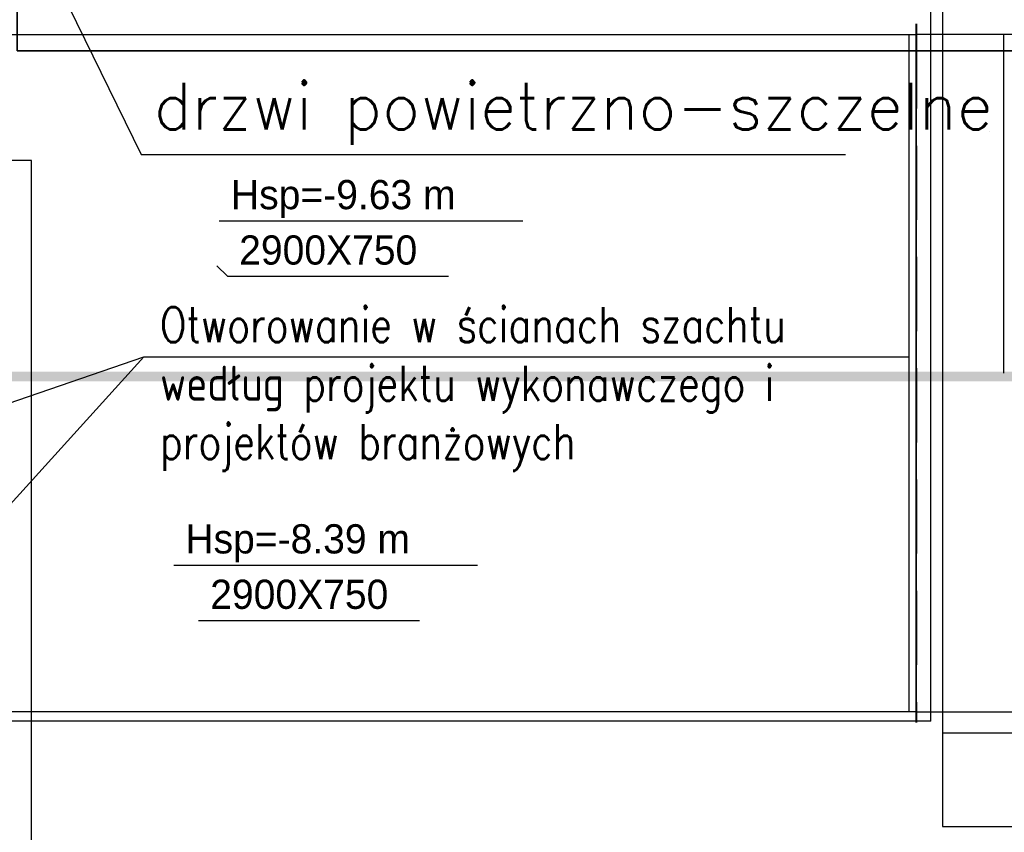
# Model space of a CAD drawing. Header units: centimetres. Extents: x -156440 to 298236, y -263599 to 81430.
# Tile 41 of 170: x 141874 to 146089, y -144757 to -141279. Entities that reach past the tile are written whole.
import ezdxf

# ---------------------------------------------------------------- set-up
doc = ezdxf.new("R2010")
doc.units = ezdxf.units.CM
doc.header["$LTSCALE"] = 50
for name, pattern in [('01-101 Went PP Poziom -2$0$DASHDOT2', [12.7, 6.35, -3.175, 0, -3.175]), ('01-101 Went PP Poziom -2$0$Przekrój 3a-3a$0$HIDDEN', [9.525, 6.35, -3.175]), ('Kondygnacja -2$0$HIDDEN2', [4.7625, 3.175, -1.5875]), ('Osie rzutów$0$DASHDOT2', [12.7, 6.35, -3.175, 0, -3.175])]:
    doc.linetypes.add(name, pattern=pattern)
doc.layers.get('0').update_dxf_attribs({"color": 8})
for name, color, linetype in [('01-101 Went PP Poziom -2$0$L_linie przekrojowe', 213, 'Continuous'), ('01-101 Went PP Poziom -2$0$L_Nawiew', 3, 'Continuous'), ('01-101 Went PP Poziom -2$0$L_Wywiew', 6, 'Continuous'), ('bgde-tekst', 7, 'Continuous'), ('Kondygnacja -2$0$ARCH_INFO_OPISY', 8, 'Continuous'), ('Kondygnacja -2$0$ARCH_INFO_OPISY_IST', 8, 'Continuous'), ('Kondygnacja -2$0$ARCH_KONSTR_POWYŻEJ RZUTU_IST', 8, 'Kondygnacja -2$0$HIDDEN2'), ('Kondygnacja -2$0$ARCH_WIDOK_IST', 8, 'Continuous'), ('Kondygnacja -2$0$ARCH_ŻELBET_IST', 9, 'Continuous'), ('Osie rzutów$0$ARCH_INFO_OSIE_IST', 8, 'Osie rzutów$0$DASHDOT2')]:
    doc.layers.add(name, color=color, linetype=linetype)
doc.layers.add('bgde_fundamenty pod urządzenia', color=7, linetype='Continuous', lineweight=35)
doc.layers.add('Kondygnacja -2$0$_SP KORYTA', color=8, linetype='Continuous', lineweight=25)
doc.styles.add('Kondygnacja -2$0$Kondygnacja -2$0$ROMANS-50-CM', font='romans.shx', dxfattribs={"width": 0.8, "height": 10})
doc.styles.add('Kondygnacja -2$0$Kondygnacja -2$0$Standard', font='txt')
doc.styles.add('Kondygnacja -2$0$ROMANS-50-CM', font='romans.shx', dxfattribs={"width": 0.8, "height": 10})
doc.styles.add('Kondygnacja -2$0$Standard', font='txt')
doc.dimstyles.new('Kondygnacja -2$0$ISO-25', dxfattribs={"dimtxt": 2.5, "dimasz": 2.5, "dimexe": 1.25, "dimexo": 0.625, "dimtad": 1, "dimtxsty": 'Kondygnacja -2$0$Standard', "dimcen": 2.5, "dimadec": 0, "dimazin": 0, "dimtfac": 1, "dimtmove": 0, "dimatfit": 3, "dimfxl": 0, "dimarcsym": 0})
doc.dimstyles.new('Kondygnacja -2$0$Kondygnacja -2$0$ISO-25', dxfattribs={"dimtxt": 2.5, "dimasz": 2.5, "dimexe": 1.25, "dimexo": 0.625, "dimtad": 1, "dimtxsty": 'Kondygnacja -2$0$Kondygnacja -2$0$Standard', "dimcen": 2.5, "dimadec": 0, "dimazin": 0, "dimtfac": 1, "dimtmove": 0, "dimatfit": 3, "dimfxl": 0, "dimarcsym": 0})

# ---------------------------------------------------------------- blocks, each defined once
blk = doc.blocks.new('Osie rzutów')
at = {"layer": 'Osie rzutów$0$ARCH_INFO_OSIE_IST', "ltscale": 10}
blk.add_line((6860, 12510), (6860, 4623.26), dxfattribs=at)
blk = doc.blocks.new('Kondygnacja -2$0$_Dot')
at = {"color": 0, "linetype": 'ByBlock', "lineweight": -2}
blk.add_line((-0.5, 0), (-1, 0), dxfattribs=at)
at = {"color": 0, "linetype": 'ByBlock', "const_width": 0.5}
blk.add_lwpolyline([(-0.25, 0, 1), (0.25, 0, 1)], format="xyb", close=True, dxfattribs=at)
blk = doc.blocks.new('Kondygnacja -2$0$Kondygnacja -2$0$_Dot')
at = {"color": 0, "linetype": 'ByBlock', "lineweight": -2}
blk.add_line((-0.5, 0), (-1, 0), dxfattribs=at)
at = {"color": 0, "linetype": 'ByBlock', "const_width": 0.5}
blk.add_lwpolyline([(-0.25, 0, 1), (0.25, 0, 1)], format="xyb", close=True, dxfattribs=at)
blk = doc.blocks.new('Kondygnacja -2$0$konstukcja stropu -2')
at = {"layer": 'Kondygnacja -2$0$ARCH_KONSTR_POWYŻEJ RZUTU_IST', "ltscale": 10}
for q in [(6835, 7975), (6285, 7495)]:
    blk.add_line((6835, 7495), q, dxfattribs=at)
blk = doc.blocks.new('*U484')
at = {"linetype": 'Continuous', "lineweight": -2}
for p, q in [((-750, 0, 1450), (-750, 0, 1495)), ((750, 0, 1495), (750, 0, 1450)), ((-750, 0, -1495), (-750, 0, -1450)), ((750, 0, -1450), (750, 0, -1495))]:
    blk.add_line(p, q, dxfattribs=at)
at = {"layer": '01-101 Went PP Poziom -2$0$L_Nawiew', "linetype": '01-101 Went PP Poziom -2$0$Przekrój 3a-3a$0$HIDDEN', "lineweight": -3}
for p, q in [((-750, 0, 1450), (750, 0, 1450)), ((750, 0, 1450), (750, 0, -1450)), ((750, 0, -1450), (-750, 0, -1450))]:
    blk.add_line(p, q, dxfattribs=at)
blk = doc.blocks.new('*U483')
at = {"linetype": 'Continuous', "lineweight": -2}
for p, q in [((-2958.5, 0, 1450), (-2958.5, 0, 1495)), ((-2958.5, 0, -1495), (-2958.5, 0, -1450))]:
    blk.add_line(p, q, dxfattribs=at)
at = {"layer": '01-101 Went PP Poziom -2$0$L_Nawiew', "linetype": '01-101 Went PP Poziom -2$0$Przekrój 3a-3a$0$HIDDEN', "lineweight": -3}
for p, q in [((2958.5, 0, 1450), (-2958.5, 0, 1450)), ((-2958.5, 0, -1450), (2958.5, 0, -1450))]:
    blk.add_line(p, q, dxfattribs=at)
blk = doc.blocks.new('*U482')
at = {"linetype": 'Continuous', "lineweight": -2}
for p, q in [((-750, 0, 1450), (-750, 0, 1495)), ((-750, 0, -1450), (-750, 0, 1450)), ((750, 0, 1450), (750, 0, -1450)), ((750, 0, 1495), (750, 0, 1450)), ((-750, 0, -1495), (-750, 0, -1450)), ((750, 0, -1450), (750, 0, -1495))]:
    blk.add_line(p, q, dxfattribs=at)
at = {"color": 0, "linetype": 'ByBlock', "lineweight": -2}
for p, q in [((-750, 0, 1450), (750, 0, 1450)), ((750, 0, -1450), (-750, 0, -1450))]:
    blk.add_line(p, q, dxfattribs=at)
at = {"linetype": 'Continuous', "lineweight": -3}
for p, q in [((-375, 0), (-375, 0, 1450)), ((0, 0), (0, 0, -1450)), ((375, 0), (375, 0, 1450))]:
    blk.add_line(p, q, dxfattribs=at)
blk = doc.blocks.new('*U481')
at = {"linetype": 'Continuous', "lineweight": -2}
for p, q in [((-2957.5, 0, 1450), (-2957.5, 0, 1495)), ((-2957.5, 0, -1450), (-2957.5, 0, 1450)), ((-2957.5, 0, -1495), (-2957.5, 0, -1450))]:
    blk.add_line(p, q, dxfattribs=at)
at = {"color": 0, "linetype": 'ByBlock', "lineweight": -2}
for p, q in [((2957.5, 0, 1450), (-2957.5, 0, 1450)), ((-2957.5, 0, -1450), (2957.5, 0, -1450))]:
    blk.add_line(p, q, dxfattribs=at)
at = {"linetype": 'Continuous', "lineweight": -3}
blk.add_line((-2927.5, 0, -1450), (-2927.5, 0, 1450), dxfattribs=at)
blk = doc.blocks.new('*a600')
at = {"layer": 'bgde-tekst'}
blk.add_line((0, 0), (1300, 0), dxfattribs=at)
blk = doc.blocks.new('*a660')
at = {"layer": 'bgde-tekst'}
blk.add_line((0, 0), (1300, 0), dxfattribs=at)
blk = doc.blocks.new('*a673')
at = {"layer": 'bgde-tekst'}
blk.add_line((0, 0), (945.8, 0), dxfattribs=at)
blk = doc.blocks.new('*a725')
at = {"layer": 'bgde-tekst'}
blk.add_line((0, 0), (945.8, 0), dxfattribs=at)

msp = doc.modelspace()

# ---------------------------------------------------------------- linework, layer by layer
at = {"layer": '01-101 Went PP Poziom -2$0$L_linie przekrojowe', "linetype": '01-101 Went PP Poziom -2$0$DASHDOT2', "const_width": 42}
msp.add_lwpolyline([(155226.71, -142805.497), (130884.99, -142805.761)], dxfattribs=at)
at = {"layer": 'bgde-tekst'}
for points in [[(142728.158, -142139.833), (142728.158, -142139.833), (142728.158, -142139.833)], [(142763.389, -142376.915), (142718.389, -142331.914), (142718.389, -142331.914)], [(142532.979, -143613.232), (142532.979, -143613.232), (142532.979, -143613.232)], [(142639.469, -143850.495), (142639.469, -143850.495), (142639.469, -143850.495)]]:
    msp.add_lwpolyline(points, dxfattribs=at)
at = {"layer": 'bgde_fundamenty pod urządzenia', "elevation": -25489.999}
msp.add_lwpolyline([(148263.645, -139271.445), (141863.578, -139271.445), (141863.578, -141411.445), (148263.645, -141411.445)], close=True, dxfattribs=at)
at = {"layer": 'Kondygnacja -2$0$ARCH_INFO_OPISY_IST'}
msp.add_line((145824.241, -139431.769, -3480), (145824.241, -144331.769, -3480), dxfattribs=at)
at = {"layer": 'Kondygnacja -2$0$ARCH_INFO_OPISY_IST', "ltscale": 0.5, "elevation": -3480}
msp.add_lwpolyline([(141735.227, -140514.183), (142393.743, -141855.33)], dxfattribs=at)
at = {"layer": 'Kondygnacja -2$0$ARCH_INFO_OPISY_IST', "ltscale": 0.5, "extrusion": (0, 1, 0), "elevation": -141855.33}
msp.add_lwpolyline([(-142393.743, -3480), (-145408.899, -3480)], dxfattribs=at)
at = {"layer": 'Kondygnacja -2$0$ARCH_WIDOK_IST', "elevation": -3480}
msp.add_lwpolyline([(141924.241, -148031.769), (141924.241, -141881.769), (141224.241, -141881.769)], dxfattribs=at)
at = {"layer": 'Kondygnacja -2$0$ARCH_ŻELBET_IST', "ltscale": 4, "elevation": -3480}
msp.add_lwpolyline([(145824.241, -144731.769), (146224.241, -144731.769), (146224.241, -144331.769), (145824.241, -144331.769)], close=True, dxfattribs=at)

# ---------------------------------------------------------------- block references
at = {"layer": '01-101 Went PP Poziom -2$0$L_Nawiew', "linetype": 'Continuous', "extrusion": (-1.22465e-16, 1, -1.13698e-12)}
for name, p in [('*U483', (-142755.01, -9302, -142791.628)), ('*U484', (-146463.407, -9302, -142791.628))]:
    msp.add_blockref(name, p, dxfattribs=at)
at = {"layer": '01-101 Went PP Poziom -2$0$L_Wywiew', "linetype": 'Continuous', "extrusion": (-1.22465e-16, 1, -1.13698e-12)}
for name, p in [('*U481', (-142754.01, -7856, -142791.628)), ('*U482', (-146461.51, -7856, -142791.628))]:
    msp.add_blockref(name, p, dxfattribs=at)
at = {"layer": 'bgde-tekst'}
for name, p in [('*a660', (142728.158, -142139.833)), ('*a673', (142763.389, -142376.915)), ('*a600', (142532.979, -143613.232)), ('*a725', (142639.469, -143850.495))]:
    msp.add_blockref(name, p, dxfattribs=at)
at = {"layer": 'Kondygnacja -2$0$_SP KORYTA', "xscale": 10, "yscale": 10, "zscale": 10}
msp.add_blockref('Kondygnacja -2$0$konstukcja stropu -2', (77424.241, -219231.769, -3480), dxfattribs=at)
at = {"layer": 'Osie rzutów$0$ARCH_INFO_OSIE_IST', "xscale": 10, "yscale": 10, "zscale": 10}
msp.add_blockref('Osie rzutów', (77424.241, -219231.769), dxfattribs=at)

# ---------------------------------------------------------------- texts
at = {"layer": 'bgde-tekst'}
for s, p in [('Hsp=-9.63 m ', (142778.158, -142089.833)), ('2900X750', (142813.389, -142326.915)), ('Hsp=-8.39 m ', (142582.979, -143563.232)), ('2900X750', (142689.469, -143800.495))]:
    msp.add_text(s, height=125, dxfattribs=at).set_placement(p)
at = {"layer": 'Kondygnacja -2$0$ARCH_INFO_OPISY', "insert": (142474.448, -142509.554, -3480), "char_height": 150, "width": 3279.47266, "attachment_point": 1, "style": 'Kondygnacja -2$0$Kondygnacja -2$0$ROMANS-50-CM'}
msp.add_mtext('Otworowanie w ścianach szachtu według projektu wykonawczego i projektów branżowych', dxfattribs=at)
at = {"layer": 'Kondygnacja -2$0$ARCH_INFO_OPISY_IST', "insert": (142448.177, -141814.997, -3480), "char_height": 200, "width": 3435.92233, "attachment_point": 7, "style": 'Kondygnacja -2$0$ROMANS-50-CM'}
msp.add_mtext('{\\W1;drzwi powietrzno-szczelne}', dxfattribs=at)

# ---------------------------------------------------------------- leaders
at = {"layer": 'Kondygnacja -2$0$ARCH_INFO_OPISY'}
for points, dimstyle, override in [([(139624.241, -143679.564, -3480), (142405.457, -142721.484, -3480), (145679.939, -142721.484, -3480)], 'Kondygnacja -2$0$Kondygnacja -2$0$ISO-25', {"dimscale": 5, "dimasz": 2, "dimtad": 0, "dimldrblk": 'Kondygnacja -2$0$Kondygnacja -2$0$_Dot'}), ([(141247, -144000.105, -3480), (142405.457, -142721.484, -3480), (145679.939, -142721.484, -3480)], 'Kondygnacja -2$0$ISO-25', {"dimscale": 5, "dimasz": 2, "dimtad": 0, "dimldrblk": 'Kondygnacja -2$0$_Dot'})]:
    msp.add_leader(points, dimstyle=dimstyle, override=override, dxfattribs=at)

doc.saveas('drawing.dxf')
